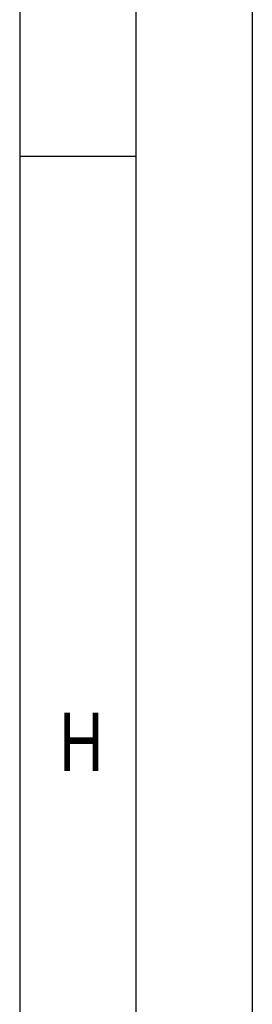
# Model space of a CAD drawing. Header units: millimetres. Extents: x 0 to 841, y 0 to 594.
# Tile 45 of 63: x 831 to 841, y 211 to 253. Entities that reach past the tile are written whole.
import ezdxf

# ---------------------------------------------------------------- set-up
doc = ezdxf.new("R2010")
doc.units = ezdxf.units.MM
doc.header["$LTSCALE"] = 46.255
doc.layers.get('0').update_dxf_attribs({"linetype": 'CONTINUOUS'})
doc.styles.add('TEXTSTYLE_2', font='txt')

msp = doc.modelspace()

# ---------------------------------------------------------------- linework, layer by layer
at = {"color": 5, "linetype": 'CONTINUOUS'}
for p, q in [((841, 594), (841, 0)), ((831, 584), (831, 10)), ((831, 247), (836, 247))]:
    msp.add_line(p, q, dxfattribs=at)
at = {"color": 6, "linetype": 'CONTINUOUS'}
msp.add_line((836, 5), (836, 589), dxfattribs=at)

# ---------------------------------------------------------------- texts
at = {"color": 5, "linetype": 'CONTINUOUS', "style": 'TEXTSTYLE_2', "width": 0.785714}
msp.add_text('H', height=2.50001, dxfattribs=at).set_placement((832.70156, 220.613))

doc.saveas('drawing.dxf')
